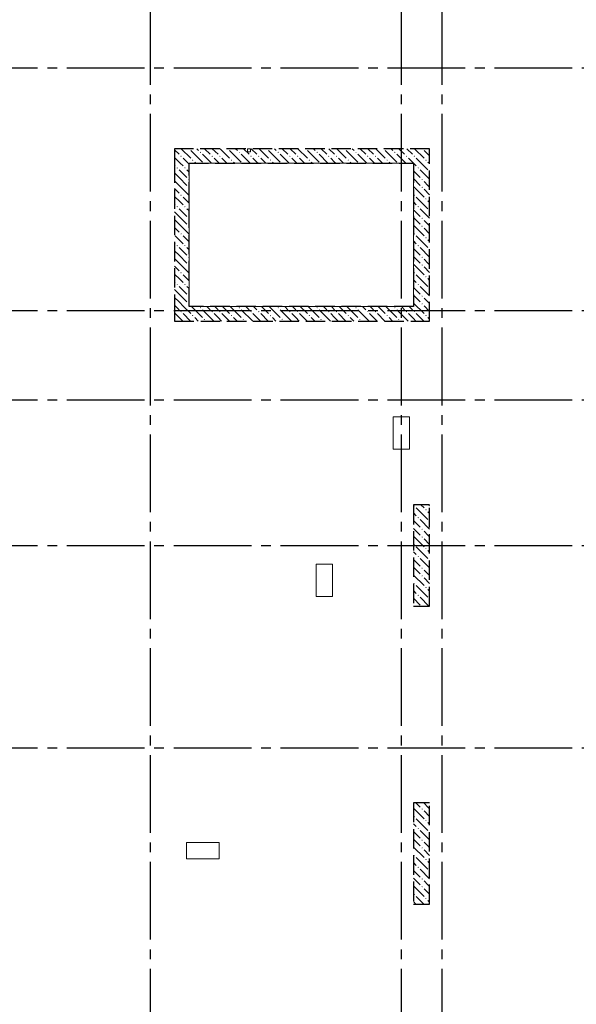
# Model space of a CAD drawing. Header units: millimetres. Extents: x 0 to 50400, y -143 to 35640.
# Tile 13 of 17: x 28604 to 35476, y 13693 to 25856. Entities that reach past the tile are written whole.
import ezdxf

# ---------------------------------------------------------------- set-up
doc = ezdxf.new("R2010")
doc.units = ezdxf.units.MM
doc.linetypes.add('______2', pattern=[324, 240, -84])
doc.linetypes.add('______5', pattern=[1320, 960, -120, 120, -120])
doc.layers.add('ЖБ Перекрытие верхний уровень', color=7, linetype='Continuous', lineweight=35)
doc.layers.add('ЖБ Стена верхний уровень', color=7, linetype='Continuous', lineweight=35)
doc.layers.add('Оси', color=7, linetype='______5', true_color=0x656565)

msp = doc.modelspace()

# ---------------------------------------------------------------- hatches: boundary and pattern name
at = {"layer": 'ЖБ Стена верхний уровень', "linetype": 'Continuous', "lineweight": 18, "transparency": 33554687}
for points in [[(30696, 24262), (30692, 24257), (30687, 24262)], [(30828, 24217), (30836, 24225), (30843, 24217), (30836, 24210)], [(31176, 24262), (31172, 24257), (31167, 24262)], [(31308, 24217), (31316, 24225), (31323, 24217), (31316, 24210)], [(31656, 24262), (31652, 24257), (31647, 24262)], [(31788, 24217), (31796, 24225), (31803, 24217), (31796, 24210)], [(32136, 24262), (32132, 24257), (32127, 24262)], [(32268, 24217), (32276, 24225), (32283, 24217), (32276, 24210)], [(32616, 24262), (32612, 24257), (32607, 24262)], [(32748, 24217), (32756, 24225), (32763, 24217), (32756, 24210)], [(33096, 24262), (33092, 24257), (33087, 24262)], [(33228, 24217), (33236, 24225), (33243, 24217), (33236, 24210)], [(33576, 24262), (33572, 24257), (33567, 24262)], [(30588, 24169), (30596, 24177), (30603, 24169), (30596, 24161)], [(30732, 24121), (30740, 24129), (30747, 24121), (30740, 24113)], [(30972, 24169), (30980, 24177), (30987, 24169), (30980, 24161)], [(31068, 24169), (31076, 24177), (31083, 24169), (31076, 24161)], [(31212, 24121), (31220, 24129), (31227, 24121), (31220, 24113)], [(31452, 24169), (31460, 24177), (31467, 24169), (31460, 24161)], [(31548, 24169), (31556, 24177), (31563, 24169), (31556, 24161)], [(31692, 24121), (31700, 24129), (31707, 24121), (31700, 24113)], [(31932, 24169), (31940, 24177), (31947, 24169), (31940, 24161)], [(32028, 24169), (32036, 24177), (32043, 24169), (32036, 24161)], [(32172, 24121), (32180, 24129), (32187, 24121), (32180, 24113)], [(32412, 24169), (32420, 24177), (32427, 24169), (32420, 24161)], [(32508, 24169), (32516, 24177), (32523, 24169), (32516, 24161)], [(32652, 24121), (32660, 24129), (32667, 24121), (32660, 24113)], [(32892, 24169), (32900, 24177), (32907, 24169), (32900, 24161)], [(32988, 24169), (32996, 24177), (33003, 24169), (32996, 24161)], [(33132, 24121), (33140, 24129), (33147, 24121), (33140, 24113)], [(33372, 24169), (33380, 24177), (33387, 24169), (33380, 24161)], [(33468, 24169), (33476, 24177), (33483, 24169), (33476, 24161)], [(33612, 24121), (33620, 24129), (33627, 24121), (33620, 24113)], [(30540, 24025), (30548, 24033), (30555, 24025), (30548, 24017)], [(30636, 24025), (30644, 24033), (30651, 24025), (30644, 24017)], [(33516, 24025), (33524, 24033), (33531, 24025), (33524, 24017)], [(33660, 23977), (33665, 23983), (33665, 23972)], [(30684, 23881), (30692, 23889), (30695, 23886), (30695, 23877), (30692, 23873)], [(33564, 23881), (33572, 23889), (33579, 23881), (33572, 23873)], [(30684, 23785), (30692, 23793), (30695, 23790), (30695, 23781), (30692, 23777)], [(33564, 23785), (33572, 23793), (33579, 23785), (33572, 23777)], [(30588, 23689), (30596, 23697), (30603, 23689), (30596, 23681)], [(33468, 23689), (33476, 23697), (33483, 23689), (33476, 23681)], [(33612, 23641), (33620, 23649), (33627, 23641), (33620, 23633)], [(30540, 23545), (30548, 23553), (30555, 23545), (30548, 23537)], [(30636, 23545), (30644, 23553), (30651, 23545), (30644, 23537)], [(33516, 23545), (33524, 23553), (33531, 23545), (33524, 23537)], [(33660, 23497), (33665, 23503), (33665, 23492)], [(30684, 23401), (30692, 23409), (30695, 23406), (30695, 23397), (30692, 23393)], [(33564, 23401), (33572, 23409), (33579, 23401), (33572, 23393)], [(30684, 23305), (30692, 23313), (30695, 23310), (30695, 23301), (30692, 23297)], [(33564, 23305), (33572, 23313), (33579, 23305), (33572, 23297)], [(30588, 23209), (30596, 23217), (30603, 23209), (30596, 23201)], [(33468, 23209), (33476, 23217), (33483, 23209), (33476, 23201)], [(33612, 23161), (33620, 23169), (33627, 23161), (33620, 23153)], [(30540, 23065), (30548, 23073), (30555, 23065), (30548, 23057)], [(30636, 23065), (30644, 23073), (30651, 23065), (30644, 23057)], [(33516, 23065), (33524, 23073), (33531, 23065), (33524, 23057)], [(33660, 23017), (33665, 23023), (33665, 23012)], [(30684, 22921), (30692, 22929), (30695, 22926), (30695, 22917), (30692, 22913)], [(33564, 22921), (33572, 22929), (33579, 22921), (33572, 22913)], [(30684, 22825), (30692, 22833), (30695, 22830), (30695, 22821), (30692, 22817)], [(33564, 22825), (33572, 22833), (33579, 22825), (33572, 22817)], [(30588, 22729), (30596, 22737), (30603, 22729), (30596, 22721)], [(33468, 22729), (33476, 22737), (33483, 22729), (33476, 22721)], [(33612, 22681), (33620, 22689), (33627, 22681), (33620, 22673)], [(30540, 22585), (30548, 22593), (30555, 22585), (30548, 22577)], [(30636, 22585), (30644, 22593), (30651, 22585), (30644, 22577)], [(33516, 22585), (33524, 22593), (33531, 22585), (33524, 22577)], [(33660, 22537), (33665, 22543), (33665, 22532)], [(30684, 22441), (30692, 22449), (30695, 22446), (30695, 22437), (30692, 22433)], [(33564, 22441), (33572, 22449), (33579, 22441), (33572, 22433)], [(30684, 22345), (30692, 22353), (30695, 22350), (30695, 22341), (30692, 22337)], [(30828, 22297), (30836, 22305), (30843, 22297), (30836, 22289)], [(31308, 22297), (31316, 22305), (31323, 22297), (31316, 22289)], [(31788, 22297), (31796, 22305), (31803, 22297), (31796, 22289)], [(32268, 22297), (32276, 22305), (32283, 22297), (32276, 22289)], [(32748, 22297), (32756, 22305), (32763, 22297), (32756, 22289)], [(33228, 22297), (33236, 22305), (33243, 22297), (33236, 22289)], [(33564, 22345), (33572, 22353), (33579, 22345), (33572, 22337)], [(30588, 22249), (30596, 22257), (30603, 22249), (30596, 22241)], [(30732, 22201), (30740, 22209), (30747, 22201), (30740, 22193)], [(30876, 22153), (30884, 22161), (30891, 22153), (30884, 22145)], [(30972, 22249), (30980, 22257), (30987, 22249), (30980, 22241)], [(31068, 22249), (31076, 22257), (31083, 22249), (31076, 22241)], [(31212, 22201), (31220, 22209), (31227, 22201), (31220, 22193)], [(31356, 22153), (31364, 22161), (31371, 22153), (31364, 22145)], [(31452, 22249), (31460, 22257), (31467, 22249), (31460, 22241)], [(31548, 22249), (31556, 22257), (31563, 22249), (31556, 22241)], [(31692, 22201), (31700, 22209), (31707, 22201), (31700, 22193)], [(31836, 22153), (31844, 22161), (31851, 22153), (31844, 22145)], [(31932, 22249), (31940, 22257), (31947, 22249), (31940, 22241)], [(32028, 22249), (32036, 22257), (32043, 22249), (32036, 22241)], [(32172, 22201), (32180, 22209), (32187, 22201), (32180, 22193)], [(32316, 22153), (32324, 22161), (32331, 22153), (32324, 22145)], [(32412, 22249), (32420, 22257), (32427, 22249), (32420, 22241)], [(32508, 22249), (32516, 22257), (32523, 22249), (32516, 22241)], [(32652, 22201), (32660, 22209), (32667, 22201), (32660, 22193)], [(32796, 22153), (32804, 22161), (32811, 22153), (32804, 22145)], [(32892, 22249), (32900, 22257), (32907, 22249), (32900, 22241)], [(32988, 22249), (32996, 22257), (33003, 22249), (32996, 22241)], [(33132, 22201), (33140, 22209), (33147, 22201), (33140, 22193)], [(33276, 22153), (33284, 22161), (33291, 22153), (33284, 22145)], [(33372, 22249), (33380, 22257), (33387, 22249), (33380, 22241)], [(33468, 22249), (33476, 22257), (33483, 22249), (33476, 22241)], [(33612, 22201), (33620, 22209), (33627, 22201), (33620, 22193)], [(33468, 19849), (33476, 19857), (33483, 19849), (33476, 19841)], [(33516, 19705), (33524, 19713), (33531, 19705), (33524, 19697)], [(33612, 19801), (33620, 19809), (33627, 19801), (33620, 19794)], [(33660, 19657), (33665, 19663), (33665, 19652)], [(33564, 19561), (33572, 19569), (33579, 19561), (33572, 19554)], [(33564, 19465), (33572, 19473), (33579, 19465), (33572, 19457)], [(33468, 19369), (33476, 19377), (33483, 19369), (33476, 19361)], [(33516, 19225), (33524, 19233), (33531, 19225), (33524, 19217)], [(33612, 19321), (33620, 19329), (33627, 19321), (33620, 19314)], [(33660, 19177), (33665, 19183), (33665, 19172)], [(33564, 19081), (33572, 19089), (33579, 19081), (33572, 19074)], [(33564, 18985), (33572, 18993), (33579, 18985), (33572, 18977)], [(33468, 18889), (33476, 18897), (33483, 18889), (33476, 18881)], [(33516, 18745), (33524, 18753), (33531, 18745), (33524, 18737)], [(33612, 18841), (33620, 18849), (33627, 18841), (33620, 18834)], [(33660, 18697), (33665, 18703), (33665, 18692)], [(33564, 16105), (33572, 16113), (33579, 16105), (33572, 16097)], [(33468, 16009), (33476, 16017), (33483, 16009), (33476, 16001)], [(33612, 15961), (33620, 15969), (33627, 15961), (33620, 15954)], [(33516, 15865), (33524, 15873), (33531, 15865), (33524, 15857)], [(33660, 15817), (33665, 15823), (33665, 15812)], [(33564, 15721), (33572, 15729), (33579, 15721), (33572, 15714)], [(33564, 15625), (33572, 15633), (33579, 15625), (33572, 15617)], [(33468, 15529), (33476, 15537), (33483, 15529), (33476, 15521)], [(33612, 15481), (33620, 15489), (33627, 15481), (33620, 15474)], [(33516, 15385), (33524, 15393), (33531, 15385), (33524, 15377)], [(33660, 15337), (33665, 15343), (33665, 15332)], [(33564, 15241), (33572, 15249), (33579, 15241), (33572, 15234)], [(33564, 15145), (33572, 15153), (33579, 15145), (33572, 15137)], [(33468, 15049), (33476, 15057), (33483, 15049), (33476, 15041)], [(33612, 15001), (33620, 15009), (33627, 15001), (33620, 14994)]]:
    msp.add_hatch(color=7, dxfattribs=at).paths.add_polyline_path(points, flags=16)

# ---------------------------------------------------------------- linework, layer by layer
at = {"layer": 'ЖБ Перекрытие верхний уровень', "color": 7, "linetype": 'Continuous', "lineweight": 18, "transparency": 33554687}
for p, q in [((31415, 24262), (31415, 24222)), ((31455, 24262), (31415, 24262)), ((31415, 24222), (31455, 24222)), ((31455, 24222), (31455, 24262)), ((30695, 22312), (30695, 24082)), ((30695, 24082), (33465, 24082)), ((33465, 24082), (33465, 22312)), ((33465, 22312), (30695, 22312)), ((33215, 20952), (33215, 20552)), ((33415, 20952), (33215, 20952)), ((33415, 20552), (33415, 20952)), ((33215, 20552), (33415, 20552)), ((32265, 19132), (32265, 18732)), ((32465, 19132), (32265, 19132)), ((32465, 18732), (32465, 19132)), ((32265, 18732), (32465, 18732)), ((31065, 15692), (30665, 15692)), ((30665, 15692), (30665, 15492)), ((31065, 15492), (31065, 15692)), ((30665, 15492), (31065, 15492))]:
    msp.add_line(p, q, dxfattribs=at)
at = {"layer": 'ЖБ Стена верхний уровень', "color": 251, "linetype": '______2', "lineweight": -3, "true_color": 0x656565, "transparency": 33554687}
for p, q in [((33665, 24262), (30515, 24262)), ((30515, 24262), (30515, 24082)), ((33665, 24082), (33665, 24262)), ((30515, 24082), (30515, 22312)), ((30695, 22312), (30695, 24082)), ((30695, 24082), (33465, 24082)), ((33465, 24082), (33465, 22312)), ((33665, 22132), (33665, 24082)), ((30515, 22312), (30515, 22132)), ((33465, 22312), (30695, 22312)), ((30515, 22132), (33465, 22132)), ((33465, 22132), (33665, 22132)), ((33665, 19862), (33465, 19862)), ((33465, 19862), (33465, 18612)), ((33665, 18612), (33665, 19862)), ((33465, 18612), (33665, 18612)), ((33665, 16182), (33465, 16182)), ((33465, 16182), (33465, 14932)), ((33665, 14932), (33665, 16182)), ((33465, 14932), (33665, 14932))]:
    msp.add_line(p, q, dxfattribs=at)
at = {"layer": 'ЖБ Стена верхний уровень', "color": 9, "linetype": 'Continuous', "lineweight": 18, "true_color": 0xc7c7c7, "transparency": 33554687}
for p, q in [((30515, 24250), (30572, 24193)), ((30599, 24262), (30716, 24145)), ((30716, 24241), (30860, 24097)), ((30812, 24241), (30790, 24262)), ((30886, 24262), (30956, 24193)), ((30982, 24262), (31052, 24193)), ((31079, 24262), (31196, 24145)), ((31196, 24241), (31340, 24097)), ((31292, 24241), (31270, 24262)), ((31366, 24262), (31436, 24193)), ((31462, 24262), (31532, 24193)), ((31559, 24262), (31676, 24145)), ((31676, 24241), (31820, 24097)), ((31772, 24241), (31750, 24262)), ((31846, 24262), (31916, 24193)), ((31942, 24262), (32012, 24193)), ((32039, 24262), (32156, 24145)), ((32156, 24241), (32300, 24097)), ((32252, 24241), (32230, 24262)), ((32326, 24262), (32396, 24193)), ((32422, 24262), (32492, 24193)), ((32519, 24262), (32636, 24145)), ((32636, 24241), (32780, 24097)), ((32732, 24241), (32710, 24262)), ((32806, 24262), (32876, 24193)), ((32902, 24262), (32972, 24193)), ((32999, 24262), (33116, 24145)), ((33116, 24241), (33260, 24097)), ((33212, 24241), (33190, 24262)), ((33286, 24262), (33356, 24193)), ((33382, 24262), (33452, 24193)), ((33479, 24262), (33596, 24145)), ((33596, 24241), (33665, 24172)), ((30572, 24097), (30524, 24145)), ((30586, 24082), (30572, 24097)), ((30620, 24049), (30586, 24082)), ((30620, 24145), (30682, 24082)), ((30682, 24082), (30695, 24070)), ((30764, 24097), (30778, 24082)), ((30860, 24193), (30970, 24082)), ((31052, 24097), (31004, 24145)), ((31066, 24082), (31052, 24097)), ((31100, 24145), (31162, 24082)), ((31244, 24097), (31258, 24082)), ((31340, 24193), (31450, 24082)), ((31532, 24097), (31484, 24145)), ((31546, 24082), (31532, 24097)), ((31580, 24145), (31642, 24082)), ((31724, 24097), (31738, 24082)), ((31820, 24193), (31930, 24082)), ((32012, 24097), (31964, 24145)), ((32026, 24082), (32012, 24097)), ((32060, 24145), (32122, 24082)), ((32204, 24097), (32218, 24082)), ((32300, 24193), (32410, 24082)), ((32492, 24097), (32444, 24145)), ((32506, 24082), (32492, 24097)), ((32540, 24145), (32602, 24082)), ((32684, 24097), (32698, 24082)), ((32780, 24193), (32890, 24082)), ((32972, 24097), (32924, 24145)), ((32986, 24082), (32972, 24097)), ((33020, 24145), (33082, 24082)), ((33164, 24097), (33178, 24082)), ((33260, 24193), (33370, 24082)), ((33452, 24097), (33404, 24145)), ((33466, 24082), (33452, 24097)), ((33500, 24049), (33466, 24082)), ((33500, 24145), (33562, 24082)), ((33562, 24082), (33644, 24001)), ((33644, 24097), (33658, 24082)), ((33658, 24082), (33665, 24076)), ((30515, 24058), (30524, 24049)), ((30572, 23905), (30515, 23962)), ((30572, 24001), (30668, 23905)), ((30668, 24001), (30695, 23974)), ((33465, 23988), (33548, 23905)), ((33548, 24001), (33665, 23884)), ((30515, 23866), (30572, 23809)), ((30572, 23905), (30668, 23809)), ((33465, 23892), (33548, 23809)), ((33644, 23809), (33596, 23857)), ((30515, 23770), (30572, 23713)), ((30572, 23809), (30695, 23686)), ((33465, 23796), (33596, 23665)), ((33596, 23761), (33665, 23692)), ((33665, 23788), (33644, 23809)), ((30572, 23617), (30524, 23665)), ((30620, 23569), (30572, 23617)), ((30620, 23665), (30695, 23590)), ((33500, 23569), (33465, 23604)), ((33500, 23665), (33644, 23521)), ((33644, 23617), (33665, 23596)), ((30515, 23578), (30524, 23569)), ((30572, 23425), (30515, 23482)), ((30572, 23521), (30668, 23425)), ((30668, 23521), (30695, 23494)), ((33465, 23508), (33548, 23425)), ((33548, 23521), (33665, 23404)), ((30515, 23386), (30572, 23329)), ((30572, 23425), (30668, 23329)), ((33465, 23412), (33548, 23329)), ((33644, 23329), (33596, 23377)), ((30515, 23290), (30572, 23233)), ((30572, 23329), (30695, 23206)), ((33465, 23316), (33596, 23185)), ((33596, 23281), (33665, 23212)), ((33665, 23308), (33644, 23329)), ((30572, 23137), (30524, 23185)), ((30620, 23089), (30572, 23137)), ((30620, 23185), (30695, 23110)), ((33500, 23089), (33465, 23124)), ((33500, 23185), (33644, 23041)), ((33644, 23137), (33665, 23116)), ((30515, 23098), (30524, 23089)), ((30572, 22945), (30515, 23002)), ((30572, 23041), (30668, 22945)), ((30668, 23041), (30695, 23014)), ((33465, 23028), (33548, 22945)), ((33548, 23041), (33665, 22924)), ((30515, 22906), (30572, 22849)), ((30572, 22945), (30668, 22849)), ((33465, 22932), (33548, 22849)), ((33644, 22849), (33596, 22897)), ((30515, 22810), (30572, 22753)), ((30572, 22849), (30695, 22726)), ((33465, 22836), (33596, 22705)), ((33596, 22801), (33665, 22732)), ((33665, 22828), (33644, 22849)), ((30572, 22657), (30524, 22705)), ((30620, 22609), (30572, 22657)), ((30620, 22705), (30695, 22630)), ((33500, 22609), (33465, 22644)), ((33500, 22705), (33644, 22561)), ((33644, 22657), (33665, 22636)), ((30515, 22618), (30524, 22609)), ((30572, 22465), (30515, 22522)), ((30572, 22561), (30668, 22465)), ((30668, 22561), (30695, 22534)), ((33465, 22548), (33548, 22465)), ((33548, 22561), (33665, 22444)), ((30515, 22426), (30572, 22369)), ((30572, 22465), (30668, 22369)), ((33465, 22452), (33548, 22369)), ((33644, 22369), (33596, 22417)), ((30515, 22330), (30532, 22312)), ((30532, 22312), (30572, 22273)), ((30572, 22369), (30628, 22312)), ((30628, 22312), (30716, 22225)), ((30724, 22312), (30860, 22177)), ((30860, 22273), (31000, 22132)), ((30916, 22312), (30956, 22273)), ((31012, 22312), (31052, 22273)), ((31108, 22312), (31196, 22225)), ((31204, 22312), (31340, 22177)), ((31340, 22273), (31480, 22132)), ((31396, 22312), (31436, 22273)), ((31492, 22312), (31532, 22273)), ((31588, 22312), (31676, 22225)), ((31684, 22312), (31820, 22177)), ((31820, 22273), (31960, 22132)), ((31876, 22312), (31916, 22273)), ((31972, 22312), (32012, 22273)), ((32068, 22312), (32156, 22225)), ((32164, 22312), (32300, 22177)), ((32300, 22273), (32440, 22132)), ((32356, 22312), (32396, 22273)), ((32452, 22312), (32492, 22273)), ((32548, 22312), (32636, 22225)), ((32644, 22312), (32780, 22177)), ((32780, 22273), (32920, 22132)), ((32836, 22312), (32876, 22273)), ((32932, 22312), (32972, 22273)), ((33028, 22312), (33116, 22225)), ((33124, 22312), (33260, 22177)), ((33260, 22273), (33400, 22132)), ((33316, 22312), (33356, 22273)), ((33412, 22312), (33452, 22273)), ((33465, 22356), (33596, 22225)), ((33596, 22321), (33665, 22252)), ((33665, 22348), (33644, 22369)), ((30515, 22138), (30520, 22132)), ((30572, 22177), (30524, 22225)), ((30616, 22132), (30572, 22177)), ((30620, 22225), (30712, 22132)), ((30764, 22177), (30808, 22132)), ((31052, 22177), (31004, 22225)), ((31096, 22132), (31052, 22177)), ((31100, 22225), (31192, 22132)), ((31244, 22177), (31288, 22132)), ((31532, 22177), (31484, 22225)), ((31576, 22132), (31532, 22177)), ((31580, 22225), (31672, 22132)), ((31724, 22177), (31768, 22132)), ((32012, 22177), (31964, 22225)), ((32056, 22132), (32012, 22177)), ((32060, 22225), (32152, 22132)), ((32204, 22177), (32248, 22132)), ((32492, 22177), (32444, 22225)), ((32536, 22132), (32492, 22177)), ((32540, 22225), (32632, 22132)), ((32684, 22177), (32728, 22132)), ((32972, 22177), (32924, 22225)), ((33016, 22132), (32972, 22177)), ((33020, 22225), (33112, 22132)), ((33164, 22177), (33208, 22132)), ((33452, 22177), (33404, 22225)), ((33465, 22164), (33452, 22177)), ((33496, 22132), (33465, 22164)), ((33500, 22225), (33592, 22132)), ((33644, 22177), (33665, 22156)), ((33500, 19825), (33644, 19681)), ((33558, 19862), (33596, 19825)), ((33654, 19862), (33665, 19852)), ((33500, 19729), (33465, 19764)), ((33644, 19777), (33665, 19756)), ((33465, 19668), (33548, 19585)), ((33548, 19681), (33665, 19564)), ((33465, 19572), (33548, 19489)), ((33465, 19476), (33596, 19345)), ((33644, 19489), (33596, 19537)), ((33665, 19468), (33644, 19489)), ((33500, 19345), (33644, 19201)), ((33596, 19441), (33665, 19372)), ((33500, 19249), (33465, 19284)), ((33644, 19297), (33665, 19276)), ((33465, 19188), (33548, 19105)), ((33548, 19201), (33665, 19084)), ((33465, 19092), (33548, 19009)), ((33465, 18996), (33596, 18865)), ((33644, 19009), (33596, 19057)), ((33665, 18988), (33644, 19009)), ((33500, 18865), (33644, 18721)), ((33596, 18961), (33665, 18892)), ((33500, 18769), (33465, 18804)), ((33644, 18817), (33665, 18796)), ((33465, 18708), (33548, 18625)), ((33548, 18721), (33657, 18612)), ((33494, 16182), (33548, 16129)), ((33644, 16129), (33596, 16177)), ((33465, 16116), (33596, 15985)), ((33596, 16081), (33665, 16012)), ((33665, 16108), (33644, 16129)), ((33500, 15985), (33644, 15841)), ((33644, 15937), (33665, 15916)), ((33500, 15889), (33465, 15924)), ((33465, 15828), (33548, 15745)), ((33548, 15841), (33665, 15724)), ((33465, 15732), (33548, 15649)), ((33644, 15649), (33596, 15697)), ((33465, 15636), (33596, 15505)), ((33596, 15601), (33665, 15532)), ((33665, 15628), (33644, 15649)), ((33500, 15505), (33644, 15361)), ((33644, 15457), (33665, 15436)), ((33500, 15409), (33465, 15444)), ((33465, 15348), (33548, 15265)), ((33548, 15361), (33665, 15244)), ((33465, 15252), (33548, 15169)), ((33644, 15169), (33596, 15217)), ((33465, 15156), (33596, 15025)), ((33596, 15121), (33665, 15052)), ((33665, 15148), (33644, 15169)), ((33496, 14932), (33465, 14964)), ((33500, 15025), (33592, 14932)), ((33644, 14977), (33665, 14956))]:
    msp.add_line(p, q, dxfattribs=at)
at = {"layer": 'Оси', "color": 8, "linetype": '______5', "lineweight": -3, "transparency": 33554687}
for p, q in [((30215, 32612), (30215, 8317)), ((33315, 32612), (33315, 8317)), ((33815, 32612), (33815, 8317)), ((8065, 25262), (42965, 25262)), ((8065, 22262), (42965, 22262)), ((8065, 21162), (42965, 21162)), ((8065, 19362), (42965, 19362)), ((8065, 16862), (42965, 16862))]:
    msp.add_line(p, q, dxfattribs=at)

doc.saveas('drawing.dxf')
